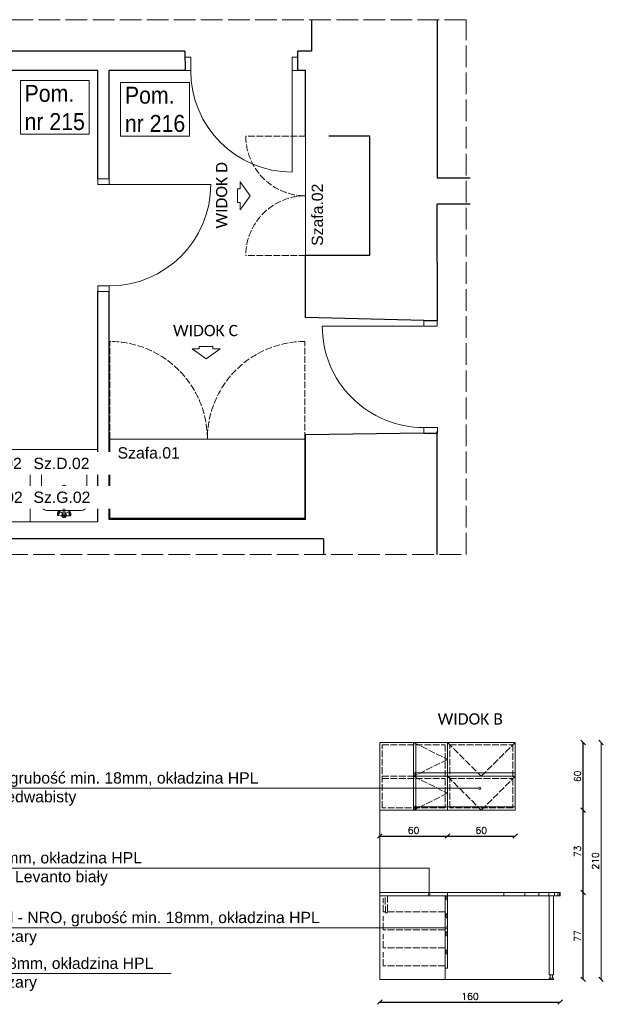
# Model space of a CAD drawing. Header units: centimetres. Extents: x 695802 to 711011, y 25963 to 44188.
# Tile 96 of 157: x 709020 to 709537, y 35323 to 36195. Entities that reach past the tile are written whole.
import ezdxf

# ---------------------------------------------------------------- set-up
doc = ezdxf.new("R2010")
doc.units = ezdxf.units.CM
doc.linetypes.add('ACAD_ISO02W100', pattern=[15, 12, -3])
doc.layers.get('0').update_dxf_attribs({"lineweight": 9})
doc.layers.get('Defpoints').update_dxf_attribs({"lineweight": 9})
for name, color, linetype, lineweight in [('Przekrojowa', 253, 'Continuous', 25), ('S3_drzwi_istniejące', 7, 'Continuous', 0), ('S3_meble ruchome', 253, 'Continuous', 9), ('S3_meble wbudowane', 252, 'Continuous', 0), ('S3_urządzenia sanitarne', 253, 'Continuous', 0), ('S3_wymiary', 4, 'Continuous', 0), ('S3_zabudowa kuchenna', 3, 'Continuous', 5), ('Widokowa', 140, 'Continuous', 9), ('Wymiary', 85, 'Continuous', 9)]:
    doc.layers.add(name, color=color, linetype=linetype, lineweight=lineweight)
doc.layers.add('S3_drzwi_nowe', color=7, linetype='Continuous', lineweight=9, true_color=0x00f900)
doc.layers.add('S3_opis pomieszczeń', color=7, linetype='Continuous', lineweight=0, true_color=0xb5b5b5)
doc.styles.add('ARIELCE', font='arial.ttf', dxfattribs={"width": 0.9})
doc.styles.get("Standard").update_dxf_attribs({"font": 'romans.shx'})
doc.dimstyles.new('Copy of ADD-100', dxfattribs={"dimscale": 2, "dimtxt": 3, "dimasz": 2, "dimexe": 0.2, "dimexo": 0.1, "dimgap": 1, "dimtad": 1, "dimdec": 0, "dimdsep": 46, "dimtxsty": 'Standard', "dimblk": 'OBLIQUE', "dimblk1": 'ARCHTICK', "dimblk2": 'ARCHTICK', "dimcen": 0.1, "dimse1": 1, "dimse2": 1, "dimadec": 0, "dimazin": 0, "dimtfac": 1, "dimtdec": 0, "dimtofl": 0, "dimtmove": 0, "dimatfit": 3, "dimldrblk": 'OBLIQUE', "dimfxl": 0.2, "dimtolj": 1, "dimtzin": 0, "dimarcsym": 0})

# ---------------------------------------------------------------- blocks, each defined once
blk = doc.blocks.new('zw$DB7F')
at = {"layer": 'S3_urządzenia sanitarne', "ltscale": 1.6}
for p, q in [((-0.73, -23.93), (-0.69, -10.44)), ((0.63, -23.93), (0.67, -10.44)), ((-5.99, -22.83), (-6.04, -23.28)), ((-6.04, -23.28), (-6.03, -23.65)), ((-6.03, -23.65), (-5.95, -23.91)), ((-5.88, -22.35), (-5.99, -22.83)), ((-5.95, -23.91), (-5.83, -24.02)), ((-5.72, -24.37), (-5.95, -23.91)), ((-5.73, -21.88), (-5.88, -22.35)), ((-5.83, -24.02), (-5.66, -23.99)), ((-5.55, -21.47), (-5.73, -21.88)), ((-5.72, -24.37), (-5.56, -24.51)), ((-5.66, -23.99), (-5.46, -23.8)), ((-5.56, -24.51), (-5.35, -24.46)), ((-2.42, -24.53), (-5.56, -24.51)), ((-5.35, -21.15), (-5.55, -21.47)), ((-5.46, -23.8), (-5.27, -23.49)), ((-5.16, -20.97), (-5.35, -21.15)), ((-5.35, -24.46), (-5.11, -24.24)), ((-5.27, -23.49), (-5.08, -23.08)), ((-4.73, -20.69), (-5.16, -20.97)), ((-4.99, -20.93), (-5.16, -20.97)), ((-5.11, -24.24), (-4.86, -23.84)), ((-5.08, -23.08), (-4.93, -22.61)), ((-4.86, -21.05), (-4.99, -20.93)), ((-4.93, -22.61), (-4.82, -22.12)), ((-4.79, -21.31), (-4.86, -21.05)), ((-4.86, -23.84), (-4.63, -23.33)), ((-4.82, -22.12), (-4.78, -21.68)), ((-4.78, -21.68), (-4.79, -21.31)), ((-4.52, -20.65), (-4.73, -20.69)), ((-4.63, -23.33), (-4.44, -22.74)), ((-4.36, -20.79), (-4.52, -20.65)), ((-1.79, -22.21), (-4.52, -20.65)), ((-4.44, -22.74), (-4.31, -22.14)), ((-4.27, -21.11), (-4.36, -20.79)), ((-4.31, -22.14), (-4.25, -21.57)), ((-4.25, -21.57), (-4.27, -21.11)), ((-2.42, -24.53), (-2.29, -24.5)), ((-2.29, -24.5), (-2.15, -24.37)), ((-2.15, -24.37), (-2, -24.13)), ((-1.54, -24.52), (-2.14, -24.36)), ((-2, -24.13), (-1.86, -23.82)), ((-1.86, -23.82), (-1.74, -23.47)), ((-1.69, -22.3), (-1.79, -22.21)), ((-1.74, -23.47), (-1.67, -23.11)), ((-1.64, -22.49), (-1.69, -22.3)), ((-1.67, -23.11), (-1.63, -22.77)), ((-1.63, -22.77), (-1.64, -22.49)), ((-1.04, -22.67), (-1.64, -22.5)), ((-0.72, -21.8), (-0.73, -21.8)), ((0.65, -21.8), (0.64, -21.8)), ((0.96, -22.67), (1.55, -22.51)), ((1.45, -24.53), (2.05, -24.37)), ((1.55, -22.5), (1.54, -22.78)), ((1.54, -22.78), (1.58, -23.11)), ((1.61, -22.31), (1.55, -22.5)), ((1.58, -23.11), (1.65, -23.48)), ((1.71, -22.22), (1.61, -22.31)), ((1.65, -23.48), (1.77, -23.83)), ((1.71, -22.22), (4.44, -20.67)), ((1.77, -23.83), (1.9, -24.14)), ((1.9, -24.14), (2.05, -24.38)), ((2.05, -24.38), (2.2, -24.52)), ((2.2, -24.52), (2.32, -24.54)), ((2.32, -24.54), (5.47, -24.53)), ((4.19, -21.13), (4.17, -21.59)), ((4.17, -21.59), (4.23, -22.16)), ((4.28, -20.81), (4.19, -21.13)), ((4.23, -22.16), (4.36, -22.76)), ((4.44, -20.67), (4.28, -20.81)), ((4.36, -22.76), (4.54, -23.35)), ((4.65, -20.71), (4.44, -20.67)), ((4.54, -23.35), (4.77, -23.87)), ((4.65, -20.71), (5.08, -20.99)), ((4.71, -21.33), (4.69, -21.7)), ((4.69, -21.7), (4.74, -22.15)), ((4.78, -21.07), (4.71, -21.33)), ((4.74, -22.15), (4.84, -22.63)), ((4.77, -23.87), (5.02, -24.26)), ((4.91, -20.96), (4.78, -21.07)), ((4.84, -22.63), (4.99, -23.1)), ((5.08, -20.99), (4.91, -20.96)), ((4.99, -23.1), (5.18, -23.52)), ((5.02, -24.26), (5.26, -24.49)), ((5.27, -21.18), (5.08, -20.99)), ((5.18, -23.52), (5.37, -23.83)), ((5.26, -24.49), (5.47, -24.53)), ((5.47, -21.49), (5.27, -21.18)), ((5.37, -23.83), (5.56, -24.01)), ((5.65, -21.91), (5.47, -21.49)), ((5.47, -24.53), (5.63, -24.39)), ((5.56, -24.01), (5.73, -24.05)), ((5.63, -24.39), (5.86, -23.94)), ((5.8, -22.38), (5.65, -21.91)), ((5.73, -24.05), (5.86, -23.94)), ((5.9, -22.86), (5.8, -22.38)), ((5.86, -23.94), (5.94, -23.68)), ((5.95, -23.31), (5.9, -22.86)), ((5.94, -23.68), (5.95, -23.31))]:
    blk.add_line(p, q, dxfattribs=at)
for points in [[(15.01, 20), (-15.01, 20)], [(-20, 15), (-20, -15)], [(20, -15), (20, 15)], [(0.67, -10.88), (0.74, -10.11), (-0.01, -9.7), (-0.76, -10.1), (-0.69, -10.88)], [(0.67, -10.01), (0.33, -9.48), (-0.35, -9.48), (-0.69, -10)], [(0.67, -10.44), (0.33, -9.92), (-0.35, -9.92), (-0.69, -10.44)], [(-15.01, -20), (15.01, -20)]]:
    blk.add_lwpolyline(points, dxfattribs=at)
blk.add_circle((0, 0), 2.5, dxfattribs=at)
for centre, radius, start, end in [((-15, 15), 5, 90.13179, 180.13179), ((15, 15), 5, 359.86821, 89.86821), ((-15, -15), 5, 179.86821, 269.86821), ((15, -15), 5, 270.13179, 0.13179), ((-0.05, -23.93), 2.24, 193.28467, 346.45175), ((-0.05, -23.93), 2.24, 107.54045, 136.45175), ((-0.05, -23.93), 1.2, 124.38632, 55.3501), ((-0.05, -23.93), 0.8, 148.07988, 31.65654), ((-0.05, -23.93), 0.68, 179.86821, 359.86821), ((-0.05, -23.93), 2.24, 43.28467, 72.19597)]:
    blk.add_arc(centre, radius, start, end, dxfattribs=at)
blk = doc.blocks.new('_Oblique')
at = {"color": 0, "linetype": 'ByBlock', "lineweight": -2}
blk.add_line((-0.5, -0.5), (0.5, 0.5), dxfattribs=at)
blk = doc.blocks.new('*D250')
at = {"layer": 'Defpoints', "color": 0, "lineweight": -3, "ltscale": 1.6}
for p in [(709339.23, 35421.71), (709519.6, 35421.71), (709339.23, 35344.71)]:
    blk.add_point(p, dxfattribs=at)
at = {"layer": 'S3_wymiary', "color": 0, "lineweight": -2, "ltscale": 1.6}
blk.add_line((709519.6, 35344.71), (709519.6, 35421.71), dxfattribs=at)
at = {"layer": 'S3_wymiary', "color": 0, "lineweight": -2, "ltscale": 1.6, "xscale": 4, "yscale": 4, "zscale": 4}
for p, rotation in [((709519.6, 35421.71), 90), ((709519.6, 35344.71), 270)]:
    blk.add_blockref('_Oblique', p, dxfattribs=dict(at, rotation=rotation))
at = {"layer": 'S3_wymiary', "color": 0, "ltscale": 1.6, "insert": (709514.6, 35383.21), "char_height": 6, "attachment_point": 5, "rotation": 90}
blk.add_mtext('\\A1;77', dxfattribs=at)
blk = doc.blocks.new('_ArchTick')
at = {"layer": 'Wymiary', "color": 0, "const_width": 0.15}
blk.add_lwpolyline([(-0.5, -0.5), (0.5, 0.5)], dxfattribs=at)
blk = doc.blocks.new('*D251')
at = {"layer": 'Defpoints', "color": 0, "lineweight": -3, "ltscale": 1.6}
for p in [(709339.33, 35494.71), (709519.6, 35494.71), (709339.23, 35421.71)]:
    blk.add_point(p, dxfattribs=at)
at = {"layer": 'S3_wymiary', "color": 0, "lineweight": -2, "ltscale": 1.6}
blk.add_line((709519.6, 35421.71), (709519.6, 35494.71), dxfattribs=at)
at = {"layer": 'S3_wymiary', "color": 0, "lineweight": -2, "ltscale": 1.6, "xscale": 4, "yscale": 4, "zscale": 4}
for p, rotation in [((709519.6, 35494.71), 90), ((709519.6, 35421.71), 270)]:
    blk.add_blockref('_Oblique', p, dxfattribs=dict(at, rotation=rotation))
at = {"layer": 'S3_wymiary', "color": 0, "ltscale": 1.6, "insert": (709514.6, 35458.21), "char_height": 6, "attachment_point": 5, "rotation": 90}
blk.add_mtext('\\A1;73', dxfattribs=at)
blk = doc.blocks.new('*D252')
at = {"layer": 'Defpoints', "color": 0, "lineweight": -3, "ltscale": 1.6}
for p in [(709339.33, 35554.71), (709519.6, 35554.71), (709339.33, 35494.71)]:
    blk.add_point(p, dxfattribs=at)
at = {"layer": 'S3_wymiary', "color": 0, "lineweight": -2, "ltscale": 1.6}
blk.add_line((709519.6, 35494.71), (709519.6, 35554.71), dxfattribs=at)
at = {"layer": 'S3_wymiary', "color": 0, "lineweight": -2, "ltscale": 1.6, "xscale": 4, "yscale": 4, "zscale": 4}
for p, rotation in [((709519.6, 35554.71), 90), ((709519.6, 35494.71), 270)]:
    blk.add_blockref('_Oblique', p, dxfattribs=dict(at, rotation=rotation))
at = {"layer": 'S3_wymiary', "color": 0, "ltscale": 1.6, "insert": (709514.6, 35524.71), "char_height": 6, "attachment_point": 5, "rotation": 90}
blk.add_mtext('\\A1;60', dxfattribs=at)
blk = doc.blocks.new('*D259')
at = {"layer": 'Defpoints', "color": 0, "lineweight": -3, "ltscale": 1.6}
for p in [(709339.33, 35494.71), (709399.33, 35494.71), (709399.33, 35471.75)]:
    blk.add_point(p, dxfattribs=at)
at = {"layer": 'S3_wymiary', "color": 0, "lineweight": -2, "ltscale": 1.6}
blk.add_line((709339.33, 35471.75), (709399.33, 35471.75), dxfattribs=at)
at = {"layer": 'S3_wymiary', "color": 0, "lineweight": -2, "ltscale": 1.6, "xscale": 4, "yscale": 4, "zscale": 4, "rotation": 180}
blk.add_blockref('_Oblique', (709339.33, 35471.75), dxfattribs=at)
at = {"layer": 'S3_wymiary', "color": 0, "lineweight": -2, "ltscale": 1.6, "xscale": 4, "yscale": 4, "zscale": 4}
blk.add_blockref('_Oblique', (709399.33, 35471.75), dxfattribs=at)
at = {"layer": 'S3_wymiary', "color": 0, "ltscale": 1.6, "insert": (709369.33, 35476.75), "char_height": 6, "attachment_point": 5}
blk.add_mtext('\\A1;60', dxfattribs=at)
blk = doc.blocks.new('*D260')
at = {"layer": 'Defpoints', "color": 0, "lineweight": -3, "ltscale": 1.6}
for p in [(709399.33, 35494.71), (709459.33, 35494.71), (709459.33, 35471.75)]:
    blk.add_point(p, dxfattribs=at)
at = {"layer": 'S3_wymiary', "color": 0, "lineweight": -2, "ltscale": 1.6}
blk.add_line((709399.33, 35471.75), (709459.33, 35471.75), dxfattribs=at)
at = {"layer": 'S3_wymiary', "color": 0, "lineweight": -2, "ltscale": 1.6, "xscale": 4, "yscale": 4, "zscale": 4, "rotation": 180}
blk.add_blockref('_Oblique', (709399.33, 35471.75), dxfattribs=at)
at = {"layer": 'S3_wymiary', "color": 0, "lineweight": -2, "ltscale": 1.6, "xscale": 4, "yscale": 4, "zscale": 4}
blk.add_blockref('_Oblique', (709459.33, 35471.75), dxfattribs=at)
at = {"layer": 'S3_wymiary', "color": 0, "ltscale": 1.6, "insert": (709429.33, 35476.75), "char_height": 6, "attachment_point": 5}
blk.add_mtext('\\A1;60', dxfattribs=at)
blk = doc.blocks.new('*D358')
at = {"layer": 'Defpoints', "color": 0, "lineweight": -3, "ltscale": 1.6}
for p in [(709499.23, 35421.71), (709339.33, 35344.71), (709499.23, 35324.6)]:
    blk.add_point(p, dxfattribs=at)
at = {"layer": 'S3_wymiary', "color": 0, "lineweight": -2, "ltscale": 1.6}
blk.add_line((709339.33, 35324.6), (709499.23, 35324.6), dxfattribs=at)
at = {"layer": 'S3_wymiary', "color": 0, "lineweight": -2, "ltscale": 1.6, "xscale": 4, "yscale": 4, "zscale": 4, "rotation": 180}
blk.add_blockref('_Oblique', (709339.33, 35324.6), dxfattribs=at)
at = {"layer": 'S3_wymiary', "color": 0, "lineweight": -2, "ltscale": 1.6, "xscale": 4, "yscale": 4, "zscale": 4}
blk.add_blockref('_Oblique', (709499.23, 35324.6), dxfattribs=at)
at = {"layer": 'S3_wymiary', "color": 0, "ltscale": 1.6, "insert": (709419.28, 35329.6), "char_height": 6, "attachment_point": 5}
blk.add_mtext('\\A1;160', dxfattribs=at)

msp = doc.modelspace()

# ---------------------------------------------------------------- linework, layer by layer
at = {"layer": 'Przekrojowa', "ltscale": 1.6}
for p, q in [((709278.8, 36195.44), (709278.81, 36167.52)), ((709390.31, 36195.44), (709390.31, 36054.9)), ((709166.58, 36167.52), (708711.26, 36167.52)), ((709166.58, 36167.52), (709166.7, 36150.3)), ((709278.81, 36167.52), (709266.7, 36167.52)), ((709266.7, 36150.3), (709266.7, 36167.52)), ((709089.52, 36150.3), (708712.52, 36150.29)), ((709089.52, 36054.52), (709089.52, 36150.3)), ((709166.7, 36150.3), (709099.52, 36150.3)), ((709099.52, 36054.45), (709099.52, 36150.3)), ((709273.64, 36150.3), (709266.7, 36150.3)), ((709273.53, 36092.3), (709273.53, 36150.3)), ((709330.57, 36092.3), (709273.53, 36092.3)), ((709330.57, 35986.3), (709330.57, 36092.3)), ((709419.39, 36054.9), (709390.31, 36054.9)), ((709390.39, 35928.9), (709390.31, 36031.91)), ((709419.39, 36031.91), (709390.31, 36031.91)), ((709273.53, 35931.3), (709273.53, 35986.3)), ((709330.57, 35986.3), (709273.53, 35986.3)), ((709089.52, 35750.28), (709089.52, 35954.45)), ((709099.52, 35752.42), (709099.52, 35954.39)), ((709378.28, 35928.89), (709273.53, 35931.3)), ((709378.28, 35928.9), (709390.28, 35928.9)), ((709378.36, 35828.89), (709273.53, 35827.3)), ((709273.53, 35752.3), (709273.53, 35827.3)), ((709378.36, 35828.89), (709390.29, 35828.88)), ((709390.32, 35721.4), (709390.31, 35830.26)), ((709273.51, 35752.47), (709099.52, 35752.42)), ((709289.32, 35735.25), (708684.57, 35735.07)), ((709289.32, 35735.25), (709289.32, 35721.4))]:
    msp.add_line(p, q, dxfattribs=at)
at = {"layer": 'S3_drzwi_istniejące'}
for p, q in [((709261.7, 36150.3), (709261.71, 36060.3)), ((709099.52, 36049.45), (709189.52, 36049.38)), ((709378.29, 35923.89), (709288.29, 35923.82))]:
    msp.add_line(p, q, dxfattribs=at)
for points in [[(709166.7, 36162.3), (709171.7, 36162.3), (709171.7, 36150.3), (709166.7, 36150.3)], [(709261.7, 36162.3), (709266.7, 36162.3), (709266.7, 36150.3), (709261.7, 36150.3)], [(709089.52, 36049.46), (709089.52, 36054.46), (709099.52, 36054.45), (709099.52, 36049.45)], [(709089.52, 35954.46), (709089.52, 35959.46), (709099.45, 35959.45), (709099.45, 35954.45)], [(709390.29, 35923.9), (709390.28, 35928.9), (709378.28, 35928.89), (709378.29, 35923.89)], [(709390.36, 35828.9), (709390.36, 35833.9), (709378.36, 35833.89), (709378.36, 35828.89)]]:
    msp.add_lwpolyline(points, close=True, dxfattribs=at)
for centre, start, end in [((709261.7, 36150.3), 180.00089, 270.00089), ((709099.52, 36049.45), 269.95719, 359.95719), ((709378.29, 35923.89), 180.04459, 270.04459)]:
    msp.add_arc(centre, 90, start, end, dxfattribs=at)
at = {"layer": 'S3_drzwi_nowe'}
for p, q in [((709099.52, 36054.45), (709089.52, 36054.52)), ((709099.52, 35954.39), (709089.52, 35954.45))]:
    msp.add_line(p, q, dxfattribs=at)
at = {"layer": 'S3_meble ruchome', "ltscale": 1.6}
for p, q in [((709369.33, 35554.71), (709339.33, 35554.71)), ((709339.33, 35554.71), (709339.33, 35494.71)), ((709369.33, 35554.71), (709369.33, 35494.71)), ((709399.33, 35554.71), (709369.33, 35554.71)), ((709369.33, 35554.71), (709369.33, 35494.71)), ((709371.33, 35554.71), (709371.33, 35494.71)), ((709399.33, 35554.71), (709399.33, 35494.71)), ((709459.33, 35554.71), (709399.33, 35554.71)), ((709399.33, 35554.71), (709399.33, 35494.71)), ((709459.33, 35554.71), (709459.33, 35494.71)), ((709370.33, 35527.71), (709370.33, 35524.71)), ((709371.33, 35527.71), (709399.33, 35527.71)), ((709399.33, 35527.71), (709459.33, 35527.71)), ((709371.33, 35524.71), (709369.33, 35524.71)), ((709371.33, 35524.71), (709399.33, 35524.71)), ((709399.33, 35524.71), (709459.33, 35524.71)), ((709369.33, 35494.71), (709339.33, 35494.71)), ((709399.33, 35494.71), (709369.33, 35494.71)), ((709371.33, 35494.71), (709369.33, 35494.71)), ((709370.33, 35497.71), (709370.33, 35494.71)), ((709399.33, 35497.71), (709371.33, 35497.71)), ((709459.33, 35497.71), (709399.33, 35497.71)), ((709459.33, 35494.71), (709399.33, 35494.71)), ((709339.23, 35421.71), (709499.23, 35421.71)), ((709339.23, 35418.71), (709339.23, 35421.71)), ((709399.23, 35418.71), (709399.23, 35421.71)), ((709449.23, 35418.71), (709449.23, 35421.71)), ((709467.81, 35418.71), (709467.81, 35421.71)), ((709480.32, 35418.71), (709480.32, 35421.71)), ((709489.09, 35418.71), (709489.09, 35421.71)), ((709494.27, 35418.71), (709494.27, 35421.71)), ((709497.07, 35418.71), (709497.07, 35421.71)), ((709498.58, 35418.71), (709498.58, 35421.71)), ((709499.23, 35421.71), (709499.23, 35418.71)), ((709499.23, 35418.71), (709499.23, 35421.71)), ((709499.23, 35418.71), (709339.23, 35418.71)), ((709339.23, 35344.71), (709339.23, 35418.71)), ((709399.23, 35418.71), (709397.23, 35418.71)), ((709397.23, 35418.71), (709397.23, 35344.71)), ((709398.23, 35415.71), (709398.23, 35418.71)), ((709399.23, 35418.71), (709399.23, 35354.71)), ((709489.39, 35348.71), (709489.39, 35418.71)), ((709493.39, 35348.71), (709493.39, 35418.71)), ((709399.23, 35402.71), (709397.23, 35402.71)), ((709398.23, 35399.71), (709398.23, 35402.71)), ((709399.23, 35386.71), (709397.23, 35386.71)), ((709398.23, 35383.71), (709398.23, 35386.71)), ((709399.23, 35370.71), (709397.23, 35370.71)), ((709398.23, 35367.71), (709398.23, 35370.71)), ((709399.23, 35354.71), (709397.23, 35354.71)), ((709399.23, 35344.71), (709339.33, 35344.71)), ((709493.39, 35348.71), (709489.39, 35348.71)), ((709489.39, 35344.71), (709489.39, 35345.71)), ((709493.39, 35345.71), (709489.39, 35345.71)), ((709493.39, 35344.71), (709489.39, 35344.71)), ((709490.39, 35348.71), (709490.39, 35345.71)), ((709492.39, 35348.71), (709492.39, 35345.71)), ((709493.39, 35344.71), (709493.39, 35345.71))]:
    msp.add_line(p, q, dxfattribs=at)
for points in [[(709330.57, 35986.3), (709330.57, 36092.3), (709273.57, 36092.3), (709273.57, 35986.3)], [(709099.98, 35753.66), (709272.98, 35753.66), (709272.98, 35823.66), (709099.98, 35823.66)], [(708969.52, 35750.28), (709089.52, 35750.28), (709089.52, 35814.28), (708969.52, 35814.28)], [(708969.52, 35750.28), (709029.52, 35750.28), (709029.52, 35810.28), (708969.52, 35810.28)], [(709029.52, 35750.28), (709089.52, 35750.28), (709089.52, 35810.28), (709029.52, 35810.28)]]:
    msp.add_lwpolyline(points, close=True, dxfattribs=at)
for centre, start, end in [((709370.83, 35527.71), 0, 180), ((709370.83, 35497.71), 0, 180), ((709398.73, 35415.71), 180, 0), ((709398.73, 35399.71), 180, 0), ((709398.73, 35383.71), 180, 0), ((709398.73, 35367.71), 180, 0)]:
    msp.add_arc(centre, 0.5, start, end, dxfattribs=at)
at = {"layer": 'S3_meble wbudowane', "linetype": 'ACAD_ISO02W100', "ltscale": 0.5, "flags": 128}
for points in [[(708969.52, 35780.28), (709029.52, 35780.28), (709029.52, 35750.28), (708969.52, 35750.28)], [(709029.52, 35780.28), (709089.52, 35780.28), (709089.52, 35750.4), (709029.52, 35750.4)]]:
    msp.add_lwpolyline(points, close=True, dxfattribs=at)
at = {"layer": 'S3_wymiary', "ltscale": 1.6}
for p, q in [((709339.33, 35554.71), (709339.33, 35344.71)), ((709339.33, 35554.71), (709459.33, 35554.71)), ((709535.48, 35344.71), (709535.48, 35554.71)), ((708651.42, 35514.08), (709427.24, 35514.08)), ((708651.42, 35443.29), (709383.16, 35443.29)), ((709383.16, 35421.18), (709383.16, 35443.29)), ((708701.32, 35390.36), (709397.41, 35390.36)), ((708651.42, 35349.78), (709154.37, 35349.78)), ((709339.33, 35344.71), (709493.39, 35344.71))]:
    msp.add_line(p, q, dxfattribs=at)
at = {"layer": 'S3_wymiary', "linetype": 'ACAD_ISO02W100', "ltscale": 0.5}
for p, q in [((709369.33, 35554.71), (709399.33, 35539.71)), ((709399.33, 35539.71), (709369.33, 35524.71)), ((709341.33, 35524.71), (709397.33, 35524.71)), ((709341.33, 35522.71), (709397.33, 35522.71)), ((709369.33, 35524.71), (709399.33, 35509.71)), ((709401.33, 35524.71), (709457.33, 35524.71)), ((709401.33, 35522.71), (709457.33, 35522.71)), ((709399.33, 35509.71), (709369.33, 35494.71)), ((709342.23, 35404.71), (709342.23, 35416.71)), ((709397.23, 35418.71), (709397.23, 35354.71)), ((709397.23, 35404.71), (709342.23, 35404.71)), ((709342.23, 35388.71), (709342.23, 35400.71)), ((709397.23, 35388.71), (709342.23, 35388.71)), ((709342.23, 35372.71), (709342.23, 35384.71)), ((709397.23, 35372.71), (709342.23, 35372.71)), ((709342.23, 35356.71), (709342.23, 35368.71)), ((709397.23, 35356.71), (709342.23, 35356.71))]:
    msp.add_line(p, q, dxfattribs=at)
at = {"layer": 'S3_wymiary', "ltscale": 1.6}
for points in [[(709224.36, 36039.38), (709215.47, 36026.91), (709215.47, 36033.36), (709213.17, 36033.36), (709213.17, 36045.4), (709215.47, 36045.4), (709215.47, 36051.85)], [(709185.35, 35894.69), (709197.82, 35903.58), (709191.37, 35903.58), (709191.37, 35905.88), (709179.32, 35905.88), (709179.32, 35903.58), (709172.87, 35903.58)]]:
    msp.add_lwpolyline(points, close=True, dxfattribs=at)
at = {"layer": 'S3_wymiary', "linetype": 'ACAD_ISO02W100', "ltscale": 0.5}
for points in [[(709341.33, 35552.71), (709397.33, 35552.71), (709397.33, 35496.71), (709341.33, 35496.71)], [(709401.33, 35552.71), (709457.33, 35552.71), (709457.33, 35496.71), (709401.33, 35496.71)], [(709344.26, 35403.71), (709344.23, 35418.71), (709346.23, 35418.71), (709346.26, 35403.71)]]:
    msp.add_lwpolyline(points, close=True, dxfattribs=at)
for points in [[(709399.33, 35554.71), (709429.33, 35524.71), (709459.33, 35554.71)], [(709399.33, 35524.71), (709429.33, 35494.71), (709459.33, 35524.71)]]:
    msp.add_lwpolyline(points, dxfattribs=at)
at = {"layer": 'S3_wymiary', "ltscale": 1.6}
for centre in [(709428.13, 35514.08), (709383.16, 35420.3), (709398.3, 35390.36)]:
    msp.add_circle(centre, 0.886, dxfattribs=at)
at = {"layer": 'Widokowa', "linetype": 'ACAD_ISO02W100', "ltscale": 1.6}
msp.add_lwpolyline([(708552.17, 35721.4), (709416.02, 35721.4), (709416.02, 36195.44), (708504.76, 36195.44)], dxfattribs=at)

# ---------------------------------------------------------------- block references
at = {"layer": 'S3_urządzenia sanitarne', "ltscale": 1.6, "rotation": 360}
msp.add_blockref('zw$DB7F', (709059.52, 35780.28), dxfattribs=at)
at = {"layer": 'S3_wymiary', "ltscale": 1.6, "xscale": 4, "yscale": 4, "zscale": 4}
for p, rotation in [((709535.48, 35554.71), 90), ((709535.48, 35344.71), 270)]:
    msp.add_blockref('_Oblique', p, dxfattribs=dict(at, rotation=rotation))

# ---------------------------------------------------------------- texts
at = {"layer": 'S3_wymiary', "ltscale": 1.6, "insert": (709530.48, 35449.71), "char_height": 6, "attachment_point": 5, "rotation": 90}
msp.add_mtext('\\A1;210', dxfattribs=at)
at = {"layer": 'S3_zabudowa kuchenna', "ltscale": 1.6, "insert": (709204.19, 36010.29), "char_height": 10, "width": 115.2991, "attachment_point": 7, "rotation": 90}
msp.add_mtext('\\pxql;{\\A1;\\fCalibri Light|b0|i0|c238|p34;WIDOK D}', dxfattribs=at)
at = {"layer": 'S3_zabudowa kuchenna', "ltscale": 1.6, "char_height": 10, "attachment_point": 1}
for s, insert, width in [('\\pxql;{\\A1;\\fCalibri Light|b0|i0|c238|p34;WIDOK C}', (709156, 35924.88), 115.2991), ('\\pxql;{\\A1;\\fCalibri Light|b0|i0|c238|p34;WIDOK B}', (709390.63, 35580.59), 115.2991), ('{\\A1;\\fArial|b0|i0|c238|p34;front szafek górnych - NRO, \\A0;grubość min. 18mm, okładzina HPL np. Egger U707 ST9 Szary jedwabisty}', (708834.3, 35528.3), 409.0884), ('{\\A1;\\fArial|b0|i0|c238|p34;blat - NR\\A0;O, grubość min. 28mm, okładzina HPL\\Pnp. Egger F812 ST9 Marmur Levanto biały}', (708834.3, 35457.51), 392.1346), ('{\\A1;\\fArial|b0|i0|c238|p34;front szafek dolnych / szuflad - NRO, \\A0;grubość min. 18mm, okładzina HPL np. Egger U960 ST9 Onyx szary}', (708834.3, 35404.58), 462.6139), ('{\\A1;\\fArial|b0|i0|c238|p34;cokół - N\\A0;RO, grubość min. 18mm, okładzina HPL np. Egger U960 ST9 Onyx szary}', (708834.3, 35364), 322.1061)]:
    msp.add_mtext(s, dxfattribs=dict(at, insert=insert, width=width))

# ---------------------------------------------------------------- dimensions: what is measured, and where the dimension line sits
at = {"layer": 'S3_wymiary', "ltscale": 1.6}
for base, p1, p2, picture, middle in [((709519.6, 35554.71), (709339.33, 35494.71), (709339.33, 35554.71), '*D252', (709514.6, 35524.71)), ((709519.6, 35494.71), (709339.23, 35421.71), (709339.33, 35494.71), '*D251', (709514.6, 35458.21))]:
    dim = msp.add_linear_dim(base=base, p1=p1, p2=p2, angle=90, dimstyle='Copy of ADD-100', override={"dimtmove": 1}, dxfattribs=at)
    dim.commit()
    dim.dimension.update_dxf_attribs({"geometry": picture, "text_midpoint": middle})
dim = msp.add_linear_dim(base=(709399.33, 35471.75), p1=(709339.33, 35494.71), p2=(709399.33, 35494.71), dimstyle='Copy of ADD-100', dxfattribs=at)
dim.commit()
dim.dimension.update_dxf_attribs({"geometry": '*D259', "text_midpoint": (709369.33, 35476.75)})
for base, p1, p2, override, picture, middle in [((709459.33, 35471.75), (709399.33, 35494.71), (709459.33, 35494.71), {"dimtmove": 1}, '*D260', (709429.33, 35476.75)), ((709499.23, 35324.6), (709339.33, 35344.71), (709499.23, 35421.71), {"dimblk": 'Oblique', "dimblk1": 'ArchTick', "dimblk2": 'ArchTick'}, '*D358', (709419.28, 35329.6))]:
    dim = msp.add_linear_dim(base=base, p1=p1, p2=p2, dimstyle='Copy of ADD-100', override=override, dxfattribs=at)
    dim.commit()
    dim.dimension.update_dxf_attribs({"geometry": picture, "text_midpoint": middle})
dim = msp.add_linear_dim(base=(709519.6, 35421.71), p1=(709339.23, 35344.71), p2=(709339.23, 35421.71), angle=90, dimstyle='Copy of ADD-100', dxfattribs=at)
dim.commit()
dim.dimension.update_dxf_attribs({"geometry": '*D250', "text_midpoint": (709514.6, 35383.21)})

# ---------------------------------------------------------------- next in the draw order: texts
at = {"layer": 'S3_opis pomieszczeń', "char_height": 7.5, "attachment_point": 1, "style": 'ARIELCE', "bg_fill": 18}
for s, insert in [('{\\fArial|b0|i0|c238|p34;\\H2x;Pom.\\Pnr 215}', (709024.44, 36137.64)), ('{\\fArial|b0|i0|c238|p34;\\H2x;Pom.\\Pnr 216}', (709113.37, 36136.03))]:
    msp.add_mtext(s, dxfattribs=dict(at, insert=insert))
at = {"layer": 'S3_zabudowa kuchenna', "ltscale": 1.6, "insert": (709278.95, 35994.93), "char_height": 10, "width": 115.2991, "attachment_point": 1, "rotation": 90, "bg_fill": 2}
msp.add_mtext('{\\fArial|b0|i0|c238|p34;Szafa.02 }', dxfattribs=at)
at = {"layer": 'S3_zabudowa kuchenna', "ltscale": 1.6, "char_height": 10, "width": 115.2991, "attachment_point": 1, "bg_fill": 2}
for s, insert in [('{\\fArial|b0|i0|c238|p34;Sz.D.02 }', (708972.3, 35807.09)), ('{\\fArial|b0|i0|c238|p34;Sz.G.02 }', (708972.3, 35777.09))]:
    msp.add_mtext(s, dxfattribs=dict(at, insert=insert))

# ---------------------------------------------------------------- next in the draw order: linework, layer by layer
at = {"layer": 'S3_wymiary', "linetype": 'ACAD_ISO02W100', "ltscale": 0.5}
for points in [[(709273.57, 36092.3), (709220.57, 36092.3, 0.414214), (709273.57, 36039.3)], [(709273.57, 35986.3), (709220.57, 35986.3, -0.414214), (709273.57, 36039.3)]]:
    msp.add_lwpolyline(points, format="xyb", dxfattribs=at)

# ---------------------------------------------------------------- next in the draw order: texts
at = {"layer": 'S3_zabudowa kuchenna', "ltscale": 1.6, "char_height": 10, "width": 115.2991, "attachment_point": 1, "bg_fill": 2}
for s, insert in [('{\\fArial|b0|i0|c238|p34;Sz.D.02 }', (709032.3, 35807.09)), ('{\\fArial|b0|i0|c238|p34;Sz.G.02 }', (709032.3, 35777.09))]:
    msp.add_mtext(s, dxfattribs=dict(at, insert=insert))

# ---------------------------------------------------------------- next in the draw order: texts
at = {"layer": 'S3_zabudowa kuchenna', "ltscale": 1.6, "insert": (709106.89, 35816.42), "char_height": 10, "width": 115.2991, "attachment_point": 1, "bg_fill": 2}
msp.add_mtext('{\\fArial|b0|i0|c238|p34;Szafa.01 }', dxfattribs=at)

# ---------------------------------------------------------------- next in the draw order: linework, layer by layer
at = {"layer": 'S3_wymiary', "linetype": 'ACAD_ISO02W100', "ltscale": 0.5}
for points in [[(709099.98, 35823.66), (709099.98, 35910.16, -0.414214), (709186.48, 35823.66)], [(709272.98, 35823.66), (709272.98, 35910.16, 0.414214), (709186.48, 35823.66)]]:
    msp.add_lwpolyline(points, format="xyb", dxfattribs=at)

doc.saveas('drawing.dxf')
